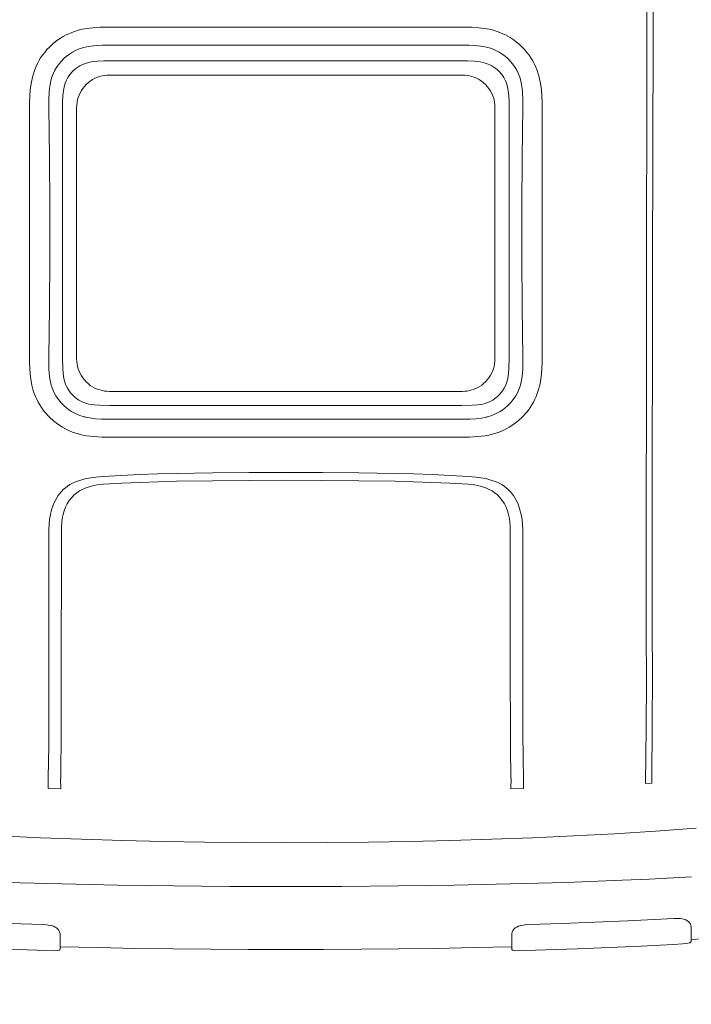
# Model space of a CAD drawing. Header units: millimetres. Extents: x 2204655785 to 2205143108, y 485765510 to 486291538.
# Tile 95 of 156: x 2204986560 to 2204987578, y 486181440 to 486182934. Entities that reach past the tile are written whole.
import ezdxf
from ezdxf.enums import TextEntityAlignment as Align
from ezdxf.lldxf.tags import DXFTag

# ---------------------------------------------------------------- set-up
doc = ezdxf.new("R2010")
doc.units = ezdxf.units.MM
doc.linetypes.add('НЕВИДИМАЯX2', pattern=[19.05, 12.7, -6.35])
for name, color, linetype in [('206ППР Панелевоз', 7, 'Continuous'), ('ППР_Автокран СКАТ-40', 7, 'Continuous'), ('ППР_Автокран_Опасная зона', 1, 'Continuous'), ('ППР_Опасная зона от крана', 1, 'Continuous'), ('ППР_Разрез', 5, 'Continuous'), ('ППР_Стрела', 7, 'Continuous')]:
    doc.layers.add(name, color=color, linetype=linetype)
doc.styles.add('ППРк_М1-1', font='GOST_Common Italic.ttf', dxfattribs={"height": 800})
doc.styles.add('ППРк_М1-1кран', font='GOST_Common Italic.ttf', dxfattribs={"width": 0.8, "height": 600})
tags = doc.linetypes.add('опасная зона_Кран', pattern='A,30,-8,4,-8,30,-8,4,-8,30,-8,4,[230,Bbox.shx,S=2.5,R=0,X=0,Y=-10],-6', length=148).pattern_tags.tags
tags[24] = DXFTag(74, 5)

# ---------------------------------------------------------------- blocks, each defined once
blk = doc.blocks.new('*U374')
at = {"layer": 'ППР_Опасная зона от крана', "linetype": 'опасная зона_Кран', "lineweight": 80, "ltscale": 100}
blk.add_arc((29475, 0), 54570, 270, 90, dxfattribs=at)
at = {"layer": 'ППР_Стрела', "linetype": 'НЕВИДИМАЯX2', "lineweight": 50, "ltscale": 100}
blk.add_arc((29475, 0), 38700, 270, 90, dxfattribs=at)
at = {"layer": 'ППР_Стрела', "linetype": 'Continuous', "lineweight": 100}
blk.add_arc((29475, 0), 35000, 270, 90, dxfattribs=at)
at = {"style": 'ППРк_М1-1', "width": 0.8}
for tag, p, height, flags in [('ОПАСНАЯ_ЗОНА', (25480.86, 21929.55), 800, 1), ('ОТЛЕТ_ГРУЗА', (25413.72, 20678.22), 800, 1), ('Кол-во_элементов', (2695.66, -1978.25), 1200, 8)]:
    blk.add_attdef(tag, p, '', height=height, dxfattribs=dict(at, flags=flags))
at = {"style": 'ППРк_М1-1', "width": 0.8, "flags": 8}
blk.add_attdef('МАРКА_КРАНА', text='', height=1200, dxfattribs=at).set_placement((8837.5, 818.17), align=Align.CENTER)
blk.add_attdef('ВЫСОТА', text='', height=1200, dxfattribs=at).set_placement((9134.89, -8454.02), align=Align.MIDDLE_CENTER)
at = {"layer": 'Defpoints', "style": 'ППРк_М1-1', "width": 0.8, "flags": 1}
for tag, p in [('МАКСИМАЛЬНАЯ_ДЛИНА_ГРУЗА', (25470.43, 19233.22)), ('ШИРИНА_ГРУЗА', (25397.01, 17803.51))]:
    blk.add_attdef(tag, p, '', height=800, dxfattribs=at)
at = {"layer": 'ППР_Разрез', "style": 'ППРк_М1-1кран', "width": 0.8, "flags": 8}
for tag, p in [('РАЗРЕЗ2', (-1027.85, 55181.17)), ('РАЗРЕЗ', (-1731.87, -54129.29))]:
    blk.add_attdef(tag, p, '', height=800, dxfattribs=at)
at = {"layer": 'ППР_Стрела', "style": 'ППРк_М1-1кран', "width": 0.8, "flags": 8}
for tag, p in [('ВЫСОТА_КРЮКА_ГОРИЗ', (-22781.64, 24557.61)), ('ВЫСОТА_КРЮКА_НАКЛ', (-23522.06, 23711.4)), ('ГАБАРИТ_СТРЕЛЫ', (-25019.84, 21408.72)), ('ВЫЛЕТ', (-19745.38, 16966.54))]:
    blk.add_attdef(tag, p, '', height=800, rotation=317, dxfattribs=at)
blk = doc.blocks.new('*U420')
at = {"layer": 'ППР_Опасная зона от крана', "linetype": 'опасная зона_Кран', "lineweight": 80, "ltscale": 100}
blk.add_arc((135, 0), 50270, 90, 270, dxfattribs=at)
at = {"layer": 'ППР_Стрела', "linetype": 'НЕВИДИМАЯX2', "lineweight": 50, "ltscale": 100}
blk.add_arc((135, 0), 38700, 90, 270, dxfattribs=at)
at = {"layer": 'ППР_Стрела', "linetype": 'Continuous', "lineweight": 100}
blk.add_arc((135, 0), 30700, 90, 270, dxfattribs=at)
at = {"style": 'ППРк_М1-1', "width": 0.8}
for tag, p, height, flags in [('ОПАСНАЯ_ЗОНА', (25480.86, 21929.55), 800, 1), ('ОТЛЕТ_ГРУЗА', (25413.72, 20678.22), 800, 1), ('Кол-во_элементов', (2695.66, -1978.25), 1200, 8)]:
    blk.add_attdef(tag, p, '', height=height, dxfattribs=dict(at, flags=flags))
at = {"style": 'ППРк_М1-1', "width": 0.8, "flags": 8}
blk.add_attdef('МАРКА_КРАНА', text='', height=1200, dxfattribs=at).set_placement((8837.5, 818.17), align=Align.CENTER)
blk.add_attdef('ВЫСОТА', text='', height=1200, dxfattribs=at).set_placement((9134.89, -8454.02), align=Align.MIDDLE_CENTER)
at = {"layer": 'Defpoints', "style": 'ППРк_М1-1', "width": 0.8, "flags": 1}
for tag, p in [('МАКСИМАЛЬНАЯ_ДЛИНА_ГРУЗА', (25470.43, 19233.22)), ('ШИРИНА_ГРУЗА', (25397.01, 17803.51))]:
    blk.add_attdef(tag, p, '', height=800, dxfattribs=at)
at = {"layer": 'ППР_Разрез', "style": 'ППРк_М1-1кран', "width": 0.8, "flags": 8}
for tag, p in [('РАЗРЕЗ2', (-1027.85, 55181.17)), ('РАЗРЕЗ', (-1731.87, -54129.29))]:
    blk.add_attdef(tag, p, '', height=800, dxfattribs=at)
at = {"layer": 'ППР_Стрела', "style": 'ППРк_М1-1кран', "width": 0.8, "flags": 8}
for tag, p in [('ВЫСОТА_КРЮКА_ГОРИЗ', (-19652.89, 21607.87)), ('ГАБАРИТ_СТРЕЛЫ', (-25019.84, 21408.72)), ('ВЫСОТА_КРЮКА_НАКЛ', (-20393.31, 20761.66)), ('ВЫЛЕТ', (-16616.63, 14016.8))]:
    blk.add_attdef(tag, p, '', height=800, rotation=317, dxfattribs=at)
blk = doc.blocks.new('*U53')
at = {"layer": '206ППР Панелевоз', "lineweight": 5}
for p, q in [((11447.2, 656.7), (11449.3, 618.2)), ((11280.4, 626.1), (11285, 564.1)), ((11354.5, 619), (11357.7, 554.5)), ((11420.9, 612.8), (11419.7, 610.5)), ((11422.3, 614.6), (11420.9, 612.8)), ((11423.8, 616), (11422.3, 614.6)), ((11426.1, 617.3), (11423.8, 616)), ((11428.3, 618), (11426.1, 617.3)), ((11430.6, 618.2), (11428.3, 618)), ((11449.3, 618.2), (11430.6, 618.2)), ((11452.2, 618.2), (11449.3, 618.2)), ((11453.6, 617.5), (11452.2, 618.2)), ((11453.9, 617), (11453.6, 617.5)), ((11454.3, 616.2), (11453.9, 617)), ((11454.9, 613.2), (11454.3, 616.2)), ((11455.8, 605.3), (11454.9, 613.2)), ((11417.6, 601.8), (11417.4, 598.6)), ((11417.4, 598.6), (11417.5, 591.9)), ((11418.1, 605), (11417.6, 601.8)), ((11418.8, 607.9), (11418.1, 605)), ((11419.7, 610.5), (11418.8, 607.9)), ((11456.8, 591.5), (11455.8, 605.3)), ((11417.5, 591.9), (11420.8, 522.5)), ((11459.3, 542.5), (11456.8, 591.5)), ((9657.6, 560.6), (10076.9, 560.6)), ((10076.9, 560.6), (10432.4, 559.9)), ((10432.4, 559.9), (10845.4, 559.4)), ((10845.4, 559.4), (10876.3, 559.4)), ((10876.3, 559.4), (10983.1, 559.4)), ((10876.3, 559.4), (10876.3, 559.4)), ((10983.1, 559.4), (11043.2, 559.7)), ((11043.2, 559.7), (11128.3, 559.4)), ((11128.3, 559.4), (11202.8, 558.7)), ((11202.8, 558.7), (11212.2, 558.7)), ((11212.2, 558.7), (11212.6, 549.3)), ((11285, 564.1), (11288.9, 502)), ((11357.7, 554.5), (11359.5, 513.8)), ((10139.9, 551.2), (9654.3, 551.2)), ((10439.5, 550.7), (10139.9, 551.2)), ((10985.6, 550.2), (10439.5, 550.7)), ((11055.7, 550.5), (10985.6, 550.2)), ((11127.6, 550.1), (11055.7, 550.5)), ((11212.6, 549.3), (11127.6, 550.1)), ((11212.6, 549.3), (11212.6, 549.3)), ((11462.1, 482.2), (11459.3, 542.5)), ((11359.5, 513.8), (11362.6, 428.8)), ((11420.8, 522.5), (11423, 472.5)), ((11288.9, 502), (11292.2, 439.9)), ((11463.5, 445.7), (11462.1, 482.2)), ((11462.1, 482.2), (11462.1, 482.2)), ((11423, 472.5), (11424.9, 422.5)), ((11292.2, 439.9), (11295, 377.8)), ((11466.2, 366.9), (11463.5, 445.7)), ((11362.6, 428.8), (11365.1, 343.9)), ((11424.9, 422.5), (11426.6, 372.5)), ((10141.4, 388), (10151, 390)), ((10151, 390), (10160.7, 391.2)), ((10160.7, 391.2), (10170.4, 391.9)), ((10170.4, 391.9), (10180.2, 392.2)), ((10180.2, 392.2), (10197.6, 392.3)), ((10197.6, 392.3), (10574.1, 392.3)), ((10574.1, 392.3), (10582.8, 392)), ((10582.8, 392), (10591.4, 391.4)), ((10591.4, 391.4), (10599.9, 390.4)), ((10599.9, 390.4), (10608.4, 388.8)), ((10608.4, 388.8), (10616.8, 386.6)), ((10108.1, 372.5), (10112.4, 375.5)), ((10112.4, 375.5), (10116.9, 378.2)), ((10116.9, 378.2), (10121.6, 380.7)), ((10121.6, 380.7), (10126.4, 382.9)), ((10126.4, 382.9), (10131.3, 384.9)), ((10131.3, 384.9), (10136.3, 386.5)), ((10136.3, 386.5), (10141.4, 388)), ((10616.8, 386.6), (10621.3, 385.1)), ((10621.3, 385.1), (10625.7, 383.4)), ((10625.7, 383.4), (10630, 381.4)), ((10630, 381.4), (10634.3, 379.3)), ((10634.3, 379.3), (10638.4, 376.9)), ((10638.4, 376.9), (10642.4, 374.4)), ((10642.4, 374.4), (10646.3, 371.6)), ((11295, 377.8), (11297.3, 315.6)), ((10087.9, 353.2), (10092.6, 358.8)), ((10092.6, 358.8), (10096, 362.3)), ((10096, 362.3), (10099.8, 365.9)), ((10096, 362.3), (10096, 362.3)), ((10099.8, 365.9), (10103.9, 369.3)), ((10103.9, 369.3), (10108.1, 372.5)), ((10136.3, 356.4), (10141.7, 358.4)), ((10141.7, 358.4), (10147.2, 360)), ((10147.2, 360), (10152.8, 361.2)), ((10152.8, 361.2), (10158.5, 362.1)), ((10158.5, 362.1), (10164.2, 362.7)), ((10164.2, 362.7), (10175.7, 363.2)), ((10175.7, 363.2), (10187.2, 363.2)), ((10187.2, 363.2), (10263.1, 362.2)), ((10263.1, 362.2), (10338.9, 361.8)), ((10338.9, 361.8), (10414.7, 361.8)), ((10414.7, 361.8), (10490.5, 362.2)), ((10490.5, 362.2), (10566.2, 363.2)), ((10566.2, 363.2), (10566.2, 363.2)), ((10566.2, 363.2), (10575.7, 363.2)), ((10575.7, 363.2), (10585.1, 362.9)), ((10585.1, 362.9), (10594.5, 362.1)), ((10594.5, 362.1), (10599.2, 361.5)), ((10599.2, 361.5), (10603.8, 360.6)), ((10603.8, 360.6), (10608.4, 359.4)), ((10608.4, 359.4), (10612.8, 358)), ((10646.3, 371.6), (10650, 368.6)), ((10650, 368.6), (10657.1, 362.3)), ((10657.1, 362.3), (10657.1, 362.3)), ((10657.1, 362.3), (10662.8, 356.1)), ((10790.4, 356.4), (10797.6, 358.8)), ((10797.6, 358.8), (10805, 360.6)), ((10805, 360.6), (10812.4, 361.9)), ((10812.4, 361.9), (10820, 362.7)), ((10820, 362.7), (10827.6, 362.9)), ((10827.6, 362.9), (11066.3, 363)), ((10827.6, 362.9), (10827.6, 362.9)), ((11066.3, 363), (11133.2, 363.1)), ((11133.2, 363.1), (11175.8, 363.5)), ((11175.8, 363.5), (11204.3, 363.9)), ((11204.3, 363.9), (11204.3, 363.9)), ((11204.3, 363.9), (11220.1, 363.9)), ((11220.1, 363.9), (11220.7, 345)), ((11426.6, 372.5), (11426.9, 366.9)), ((11426.9, 366.9), (11427.3, 364.2)), ((11427.3, 364.2), (11428.3, 359.4)), ((11428.3, 359.4), (11429.3, 356.5)), ((11466.3, 356.2), (11466.2, 366.9)), ((10077.6, 337), (10081.3, 343.7)), ((10081.3, 343.7), (10084.4, 348.5)), ((10084.4, 348.5), (10087.9, 353.2)), ((10112.9, 339.8), (10118.4, 345)), ((10118.4, 345), (10123.2, 348.8)), ((10123.2, 348.8), (10127.1, 351.5)), ((10127.1, 351.5), (10131.1, 353.9)), ((10131.1, 353.9), (10136.3, 356.4)), ((10131.1, 353.9), (10131.1, 353.9)), ((10612.8, 358), (10619, 355.4)), ((10619, 355.4), (10624.8, 352.3)), ((10624.8, 352.3), (10630.3, 348.6)), ((10630.3, 348.6), (10635.4, 344.4)), ((10635.4, 344.4), (10640.2, 339.8)), ((10662.8, 356.1), (10667.9, 349.5)), ((10667.9, 349.5), (10672.5, 342.5)), ((10766.9, 341), (10769.7, 343.9)), ((10769.7, 343.9), (10772.8, 346.5)), ((10772.8, 346.5), (10776.1, 348.9)), ((10776.1, 348.9), (10779.5, 351.1)), ((10779.5, 351.1), (10783, 353.1)), ((10783, 353.1), (10786.7, 354.8)), ((10786.7, 354.8), (10790.4, 356.4)), ((10816.8, 343.6), (10810.9, 342.8)), ((10822.8, 344), (10816.8, 343.6)), ((10828.8, 344.1), (10822.8, 344)), ((11021.9, 344.1), (10828.8, 344.1)), ((11156.7, 344.4), (11021.9, 344.1)), ((11204.9, 345), (11156.7, 344.4)), ((11220.7, 345.1), (11204.9, 345.2)), ((11204.9, 345.2), (11204.9, 345)), ((11220.7, 345), (11220.7, 345.1)), ((11365.1, 343.9), (11366.9, 258.9)), ((11429.3, 356.5), (11430.4, 353.9)), ((11430.4, 353.9), (11431.8, 351.7)), ((11431.8, 351.7), (11433.7, 349.6)), ((11433.7, 349.6), (11435.7, 348)), ((11435.7, 348), (11437.7, 347)), ((11437.7, 347), (11440.6, 346.3)), ((11440.6, 346.3), (11442, 346.2)), ((11442, 346.2), (11460.2, 346.2)), ((11460.2, 346.2), (11461.6, 289.2)), ((11460.2, 346.2), (11464, 346.2)), ((11464, 346.2), (11464.8, 346.6)), ((11464.8, 346.6), (11465.1, 346.8)), ((11465.1, 346.8), (11465.5, 347.4)), ((11465.5, 347.4), (11466, 350.5)), ((11466, 350.5), (11466.3, 356.2)), ((10073.8, 328.4), (10075.6, 332.8)), ((10075.6, 332.8), (10077.6, 337)), ((10103.6, 327.2), (10106.5, 331.7)), ((10106.5, 331.7), (10110.4, 336.9)), ((10110.4, 336.9), (10112.9, 339.8)), ((10132.9, 327.2), (10137.6, 331.2)), ((10137.6, 331.2), (10142.1, 334.3)), ((10142.1, 334.3), (10147, 336.9)), ((10147, 336.9), (10150.6, 338.2)), ((10150.6, 338.2), (10154.2, 339.4)), ((10154.2, 339.4), (10161.7, 340.9)), ((10161.7, 340.9), (10170, 341.9)), ((10170, 341.9), (10179.3, 342.3)), ((10179.3, 342.3), (10188.5, 342.4)), ((10188.5, 342.4), (10567.8, 342.4)), ((10188.5, 342.4), (10188.5, 342.4)), ((10567.8, 342.4), (10583.2, 342.1)), ((10583.2, 342.1), (10590.8, 341.4)), ((10590.8, 341.4), (10598.4, 340.3)), ((10598.4, 340.3), (10602.1, 339.4)), ((10602.1, 339.4), (10605.8, 338.3)), ((10605.8, 338.3), (10609.7, 336.7)), ((10609.7, 336.7), (10613.4, 334.8)), ((10613.4, 334.8), (10617, 332.5)), ((10617, 332.5), (10620.3, 330)), ((10620.3, 330), (10623.5, 327.2)), ((10640.2, 339.8), (10643.2, 336.3)), ((10643.2, 336.3), (10646, 332.6)), ((10646, 332.6), (10648.5, 328.8)), ((10648.5, 328.8), (10650.8, 324.8)), ((10672.5, 342.5), (10676.4, 335.1)), ((10676.4, 335.1), (10679.7, 327.4)), ((10757.2, 327), (10759.5, 331.3)), ((10759.5, 331.3), (10761.7, 334.7)), ((10761.7, 334.7), (10764.2, 338)), ((10764.2, 338), (10766.9, 341)), ((10783.4, 332), (10778.8, 328.3)), ((10788.4, 335.2), (10783.4, 332)), ((10793.7, 337.9), (10788.4, 335.2)), ((10799.3, 340), (10793.7, 337.9)), ((10805, 341.6), (10799.3, 340)), ((10810.9, 342.8), (10805, 341.6)), ((10067.7, 305.7), (10069.5, 315)), ((10069.5, 315), (10072.1, 324)), ((10072.1, 324), (10073.8, 328.4)), ((10096, 307.9), (10097.8, 314.1)), ((10097.8, 314.1), (10099.3, 318.3)), ((10099.3, 318.3), (10101.1, 322.4)), ((10101.1, 322.4), (10103.6, 327.2)), ((10122.3, 311.9), (10124.4, 316.1)), ((10124.4, 316.1), (10126.2, 319.1)), ((10126.2, 319.1), (10128.2, 322)), ((10128.2, 322), (10130.4, 324.6)), ((10130.4, 324.6), (10132.9, 327.2)), ((10161.9, 313.6), (10158.7, 311.5)), ((10165.3, 315.5), (10161.9, 313.6)), ((10168.8, 317.1), (10165.3, 315.5)), ((10172.4, 318.5), (10168.8, 317.1)), ((10176.1, 319.5), (10172.4, 318.5)), ((10179.8, 320.3), (10176.1, 319.5)), ((10183.7, 320.7), (10179.8, 320.3)), ((10187.5, 320.9), (10183.7, 320.7)), ((10378.2, 320.9), (10187.5, 320.9)), ((10568.9, 320.9), (10378.2, 320.9)), ((10378.2, 320.9), (10378.2, 320.9)), ((10572.7, 320.7), (10568.9, 320.9)), ((10576.5, 320.3), (10572.7, 320.7)), ((10580.3, 319.5), (10576.5, 320.3)), ((10584, 318.5), (10580.3, 319.5)), ((10587.6, 317.1), (10584, 318.5)), ((10591.1, 315.5), (10587.6, 317.1)), ((10594.5, 313.6), (10591.1, 315.5)), ((10597.7, 311.5), (10594.5, 313.6)), ((10623.5, 327.2), (10626.3, 324.2)), ((10626.3, 324.2), (10628.9, 320.9)), ((10628.9, 320.9), (10631.2, 317.5)), ((10631.2, 317.5), (10633.2, 313.8)), ((10633.2, 313.8), (10634.9, 310)), ((10650.8, 324.8), (10652.8, 320.6)), ((10652.8, 320.6), (10654.4, 316.3)), ((10654.4, 316.3), (10656.5, 309.7)), ((10679.7, 327.4), (10681.5, 322.1)), ((10681.5, 322.1), (10683.1, 316.8)), ((10683.1, 316.8), (10684.3, 311.4)), ((10752.1, 313.2), (10753.5, 317.9)), ((10753.5, 317.9), (10755.2, 322.5)), ((10755.2, 322.5), (10757.2, 327)), ((10769.1, 316.5), (10766.8, 312.3)), ((10771.7, 320.4), (10769.1, 316.5)), ((10774.6, 324.1), (10771.7, 320.4)), ((10778.8, 328.3), (10774.6, 324.1)), ((11297.3, 315.6), (11299.2, 253.5)), ((10066.5, 296.4), (10067.7, 305.7)), ((10093.4, 290.2), (10094.4, 299.6)), ((10094.4, 299.6), (10095.3, 305.6)), ((10095.3, 305.6), (10096, 307.9)), ((10096, 307.9), (10096, 307.9)), ((10118.5, 298.5), (10119.4, 303.1)), ((10119.4, 303.1), (10120.7, 307.6)), ((10120.7, 307.6), (10122.3, 311.9)), ((10147.5, 300.2), (10145.3, 296.7)), ((10150, 303.4), (10147.5, 300.2)), ((10152.8, 306.5), (10150, 303.4)), ((10155.7, 309.1), (10152.8, 306.5)), ((10158.7, 311.5), (10155.7, 309.1)), ((10600.7, 309.1), (10597.7, 311.5)), ((10603.5, 306.5), (10600.7, 309.1)), ((10606.3, 303.4), (10603.5, 306.5)), ((10608.9, 300.2), (10606.3, 303.4)), ((10611.1, 296.7), (10608.9, 300.2)), ((10634.9, 310), (10636.2, 306.2)), ((10636.2, 306.2), (10637.2, 302.3)), ((10637.2, 302.3), (10637.9, 298.4)), ((10656.5, 309.7), (10656.7, 308.4)), ((10656.7, 308.4), (10657.1, 307.7)), ((10657.1, 307.7), (10657.1, 307.7)), ((10657.1, 307.7), (10657.5, 306.7)), ((10657.5, 306.7), (10658.6, 300.1)), ((10658.6, 300.1), (10659.5, 292.3)), ((10684.3, 311.4), (10685.3, 305.9)), ((10685.3, 305.9), (10686.1, 300.4)), ((10686.1, 300.4), (10686.7, 294.4)), ((10748.1, 292), (10749.7, 303)), ((10749.7, 303), (10750.9, 308.4)), ((10750.9, 308.4), (10752.1, 313.2)), ((10761.9, 299), (10760.8, 294.4)), ((10763.2, 303.6), (10761.9, 299)), ((10764.9, 308), (10763.2, 303.6)), ((10766.8, 312.3), (10764.9, 308)), ((10065.7, 270.5), (10065.9, 286)), ((10065.9, 286), (10066.5, 296.4)), ((10093, 281.7), (10093.4, 290.2)), ((10117, 279.8), (10117.4, 289.2)), ((10117.4, 289.2), (10117.8, 293.8)), ((10117.8, 293.8), (10118.5, 298.5)), ((10140.5, 285.8), (10139.6, 282.3)), ((10141.7, 289.2), (10140.5, 285.8)), ((10143.3, 293), (10141.7, 289.2)), ((10145.3, 296.7), (10143.3, 293)), ((10613.1, 293), (10611.1, 296.7)), ((10614.7, 289.2), (10613.1, 293)), ((10615.9, 285.8), (10614.7, 289.2)), ((10616.8, 282.3), (10615.9, 285.8)), ((10637.9, 298.4), (10638.5, 294.4)), ((10638.5, 294.4), (10639.1, 286.5)), ((10639.1, 286.5), (10639.4, 270.5)), ((10659.5, 292.3), (10660, 283.3)), ((10686.7, 294.4), (10687.3, 282.5)), ((10747.1, 280.8), (10748.1, 292)), ((10760, 289.7), (10759, 280.1)), ((10760.8, 294.4), (10760, 289.7)), ((11461.6, 289.2), (11462.7, 232.1)), ((10065.7, -263), (10065.7, 270.5)), ((10092.9, 270.5), (10093, 281.7)), ((10092.9, -263), (10092.9, 270.5)), ((10117, 270.5), (10117, 279.8)), ((10117, -263), (10117, 270.5)), ((10138.5, 275.1), (10138.4, 271.5)), ((10138.4, 271.5), (10138.4, -264)), ((10138.9, 278.7), (10138.5, 275.1)), ((10139.6, 282.3), (10138.9, 278.7)), ((10617.5, 278.7), (10616.8, 282.3)), ((10617.9, 275.1), (10617.5, 278.7)), ((10618, 271.5), (10617.9, 275.1)), ((10618, -264), (10618, 271.5)), ((10639.4, 270.5), (10639.4, -263)), ((10660, 283.3), (10660.1, 270.5)), ((10660.1, 270.5), (10660.1, -263)), ((10687.3, 282.5), (10687.4, 270.5)), ((10687.4, 270.5), (10687.4, -263)), ((10745.4, 253.1), (10747.1, 280.8)), ((10759, 280.1), (10757.3, 252.5)), ((11366.9, 258.9), (11368.1, 173.9)), ((10744.1, 225.4), (10745.4, 253.1)), ((10757.3, 252.5), (10756, 224.9)), ((11299.2, 253.5), (11300.6, 191.3)), ((10743.2, 197.8), (10744.1, 225.4)), ((10756, 224.9), (10755.1, 197.3)), ((11462.7, 232.1), (11463.6, 175.1)), ((10742.4, 170), (10743.2, 197.8)), ((10755.1, 197.3), (10754.3, 169.7)), ((11300.6, 191.3), (11301.7, 129.1)), ((10741.6, 114.6), (10742.4, 170)), ((10754.3, 169.7), (10753.5, 114.4)), ((11368.1, 173.9), (11368.8, 88.9)), ((11463.6, 175.1), (11464.1, 118)), ((11301.7, 129.1), (11302.3, 66.9)), ((10741.1, 59.2), (10741.6, 114.6)), ((10753.5, 114.4), (10753.1, 59.1)), ((11464.1, 118), (11464.5, 61)), ((11368.8, 88.9), (11369, 3.9)), ((11302.3, 66.9), (11302.5, 4.7)), ((11464.5, 61), (11464.6, 3.9)), ((10741, 3.7), (10741.1, 59.2)), ((10753.1, 59.1), (10752.9, 3.7)), ((10741.1, -51.7), (10741, 3.7)), ((10752.9, 3.7), (10753.1, -51.6)), ((11302.5, 4.7), (11302.3, -57.4)), ((11369, 3.9), (11368.8, -81.1)), ((11369, 3.9), (11369, 3.9)), ((11464.6, 3.9), (11464.5, -53.2)), ((10741.6, -107.1), (10741.1, -51.7)), ((10753.1, -51.6), (10753.5, -106.9)), ((11302.3, -57.4), (11301.7, -119.6)), ((11464.5, -53.2), (11464.1, -110.2)), ((11368.8, -81.1), (11368.1, -166.1)), ((10742.4, -162.6), (10741.6, -107.1)), ((10753.5, -106.9), (10754.3, -162.2)), ((11464.1, -110.2), (11463.6, -167.3)), ((11301.7, -119.6), (11300.6, -181.8)), ((10743.2, -190.3), (10742.4, -162.6)), ((10754.3, -162.2), (10755.1, -189.8)), ((11368.1, -166.1), (11366.9, -251.1)), ((11463.6, -167.3), (11462.7, -224.3)), ((10744.1, -218), (10743.2, -190.3)), ((10755.1, -189.8), (10756, -217.4)), ((11300.6, -181.8), (11299.2, -244)), ((10745.4, -245.6), (10744.1, -218)), ((10756, -217.4), (10757.3, -245)), ((11462.7, -224.3), (11461.6, -281.4)), ((10747.1, -273.5), (10745.4, -245.6)), ((10757.3, -245), (10759, -272.6)), ((11299.2, -244), (11297.3, -306.2)), ((11366.9, -251.1), (11365.1, -336.1)), ((10065.9, -278.5), (10065.7, -263)), ((10093, -274.2), (10092.9, -263)), ((10117, -272.3), (10117, -263)), ((10138.4, -264), (10138.5, -267.6)), ((10138.5, -267.6), (10138.9, -271.3)), ((10617.5, -271.3), (10617.9, -267.6)), ((10617.9, -267.6), (10618, -264)), ((10639.4, -263), (10639.1, -279)), ((10660.1, -263), (10660, -275.8)), ((10687.4, -263), (10687.3, -275)), ((10066.5, -288.9), (10065.9, -278.5)), ((10093.4, -282.7), (10093, -274.2)), ((10094.4, -292.1), (10093.4, -282.7)), ((10117.4, -281.7), (10117, -272.3)), ((10117.8, -286.4), (10117.4, -281.7)), ((10138.9, -271.3), (10139.6, -274.8)), ((10139.6, -274.8), (10140.5, -278.3)), ((10140.5, -278.3), (10141.7, -281.8)), ((10141.7, -281.8), (10143.3, -285.6)), ((10613.1, -285.6), (10614.7, -281.8)), ((10614.7, -281.8), (10615.9, -278.3)), ((10615.9, -278.3), (10616.8, -274.8)), ((10616.8, -274.8), (10617.5, -271.3)), ((10639.1, -279), (10638.5, -287)), ((10660, -275.8), (10659.5, -284.8)), ((10687.3, -275), (10686.7, -287)), ((10748.1, -284.5), (10747.1, -273.5)), ((10759, -272.6), (10760, -282.2)), ((10760, -282.2), (10760.8, -286.9)), ((11461.6, -281.4), (11460.2, -338.4)), ((10067.7, -298.2), (10066.5, -288.9)), ((10069.5, -307.5), (10067.7, -298.2)), ((10095.3, -298.1), (10094.4, -292.1)), ((10096, -300.4), (10095.3, -298.1)), ((10118.5, -291), (10117.8, -286.4)), ((10119.4, -295.6), (10118.5, -291)), ((10120.7, -300.1), (10119.4, -295.6)), ((10143.3, -285.6), (10145.3, -289.2)), ((10145.3, -289.2), (10147.5, -292.7)), ((10147.5, -292.7), (10150, -296)), ((10150, -296), (10152.8, -299)), ((10603.5, -299), (10606.3, -296)), ((10606.3, -296), (10608.9, -292.7)), ((10608.9, -292.7), (10611.1, -289.2)), ((10611.1, -289.2), (10613.1, -285.6)), ((10637.2, -294.8), (10636.2, -298.7)), ((10637.9, -290.9), (10637.2, -294.8)), ((10638.5, -287), (10637.9, -290.9)), ((10657.9, -297), (10657.4, -299.5)), ((10658.8, -291.1), (10657.9, -297)), ((10659.5, -284.8), (10658.8, -291.1)), ((10685.3, -298.4), (10684.3, -303.9)), ((10686.1, -292.9), (10685.3, -298.4)), ((10686.7, -287), (10686.1, -292.9)), ((10749.7, -295.5), (10748.1, -284.5)), ((10750.9, -301), (10749.7, -295.5)), ((10760.8, -286.9), (10761.9, -291.5)), ((10761.9, -291.5), (10763.2, -296.1)), ((10763.2, -296.1), (10764.9, -300.5)), ((10072.1, -316.5), (10069.5, -307.5)), ((10097.1, -304.4), (10096, -300.4)), ((10096, -300.4), (10096, -300.4)), ((10099.3, -310.8), (10097.1, -304.4)), ((10101.1, -314.9), (10099.3, -310.8)), ((10122.3, -304.5), (10120.7, -300.1)), ((10124.4, -308.6), (10122.3, -304.5)), ((10126.2, -311.6), (10124.4, -308.6)), ((10128.2, -314.5), (10126.2, -311.6)), ((10152.8, -299), (10155.7, -301.6)), ((10155.7, -301.6), (10158.7, -304)), ((10158.7, -304), (10161.9, -306.1)), ((10161.9, -306.1), (10165.3, -308)), ((10165.3, -308), (10168.8, -309.6)), ((10168.8, -309.6), (10172.4, -311)), ((10172.4, -311), (10176.1, -312)), ((10176.1, -312), (10179.8, -312.8)), ((10179.8, -312.8), (10183.7, -313.2)), ((10183.7, -313.2), (10187.5, -313.4)), ((10187.5, -313.4), (10568.9, -313.4)), ((10568.9, -313.4), (10572.7, -313.2)), ((10572.7, -313.2), (10576.5, -312.8)), ((10576.5, -312.8), (10580.3, -312)), ((10580.3, -312), (10584, -311)), ((10584, -311), (10587.6, -309.6)), ((10587.6, -309.6), (10591.1, -308)), ((10591.1, -308), (10594.5, -306.1)), ((10594.5, -306.1), (10597.7, -304)), ((10597.7, -304), (10600.7, -301.6)), ((10600.7, -301.6), (10603.5, -299)), ((10628.9, -313.4), (10626.3, -316.7)), ((10631.2, -310), (10628.9, -313.4)), ((10633.2, -306.3), (10631.2, -310)), ((10634.9, -302.5), (10633.2, -306.3)), ((10636.2, -298.7), (10634.9, -302.5)), ((10652.8, -313.1), (10650.8, -317.3)), ((10654.4, -308.8), (10652.8, -313.1)), ((10656.5, -302.2), (10654.4, -308.8)), ((10656.7, -300.9), (10656.5, -302.2)), ((10657.1, -300.2), (10656.7, -300.9)), ((10657.4, -299.5), (10657.1, -300.2)), ((10657.1, -300.2), (10657.1, -300.2)), ((10683.1, -309.3), (10681.5, -314.6)), ((10684.3, -303.9), (10683.1, -309.3)), ((10752.1, -305.7), (10750.9, -301)), ((10753.5, -310.4), (10752.1, -305.7)), ((10755.2, -315), (10753.5, -310.4)), ((10764.9, -300.5), (10766.8, -304.9)), ((10766.8, -304.9), (10769.1, -309)), ((10769.1, -309), (10771.7, -312.9)), ((10771.7, -312.9), (10774.6, -316.6)), ((11297.3, -306.2), (11295, -368.3)), ((10073.8, -320.9), (10072.1, -316.5)), ((10075.6, -325.3), (10073.8, -320.9)), ((10077.6, -329.5), (10075.6, -325.3)), ((10103.6, -319.7), (10101.1, -314.9)), ((10106.5, -324.2), (10103.6, -319.7)), ((10110.4, -329.4), (10106.5, -324.2)), ((10130.4, -317.2), (10128.2, -314.5)), ((10132.9, -319.7), (10130.4, -317.2)), ((10137.6, -323.7), (10132.9, -319.7)), ((10142.1, -326.8), (10137.6, -323.7)), ((10147, -329.4), (10142.1, -326.8)), ((10613.4, -327.3), (10609.7, -329.2)), ((10617, -325), (10613.4, -327.3)), ((10620.3, -322.5), (10617, -325)), ((10623.5, -319.7), (10620.3, -322.5)), ((10626.3, -316.7), (10623.5, -319.7)), ((10646, -325.1), (10643.2, -328.8)), ((10648.5, -321.3), (10646, -325.1)), ((10650.8, -317.3), (10648.5, -321.3)), ((10676.4, -327.6), (10672.5, -335)), ((10679.7, -319.9), (10676.4, -327.6)), ((10681.5, -314.6), (10679.7, -319.9)), ((10757.2, -319.5), (10755.2, -315)), ((10759.5, -323.8), (10757.2, -319.5)), ((10761.7, -327.2), (10759.5, -323.8)), ((10764.2, -330.5), (10761.7, -327.2)), ((10774.6, -316.6), (10778.8, -320.8)), ((10778.8, -320.8), (10783.4, -324.6)), ((10783.4, -324.6), (10788.4, -327.8)), ((10788.4, -327.8), (10793.7, -330.4)), ((10079.8, -333.7), (10077.6, -329.5)), ((10082.8, -338.6), (10079.8, -333.7)), ((10086.1, -343.4), (10082.8, -338.6)), ((10091, -349.5), (10086.1, -343.4)), ((10112.9, -332.3), (10110.4, -329.4)), ((10118.4, -337.5), (10112.9, -332.3)), ((10123.2, -341.3), (10118.4, -337.5)), ((10127.1, -344), (10123.2, -341.3)), ((10150.6, -330.8), (10147, -329.4)), ((10154.2, -331.9), (10150.6, -330.8)), ((10161.7, -333.4), (10154.2, -331.9)), ((10170, -334.4), (10161.7, -333.4)), ((10179.3, -334.8), (10170, -334.4)), ((10188.5, -334.9), (10179.3, -334.8)), ((10567.8, -334.9), (10188.5, -334.9)), ((10583.2, -334.6), (10567.8, -334.9)), ((10590.8, -333.9), (10583.2, -334.6)), ((10598.4, -332.8), (10590.8, -333.9)), ((10602.1, -331.9), (10598.4, -332.8)), ((10605.8, -330.8), (10602.1, -331.9)), ((10609.7, -329.2), (10605.8, -330.8)), ((10630.3, -341.1), (10624.8, -344.8)), ((10635.4, -336.9), (10630.3, -341.1)), ((10640.2, -332.3), (10635.4, -336.9)), ((10643.2, -328.8), (10640.2, -332.3)), ((10667.9, -342.1), (10662.8, -348.7)), ((10672.5, -335), (10667.9, -342.1)), ((10766.9, -333.6), (10764.2, -330.5)), ((10769.7, -336.4), (10766.9, -333.6)), ((10772.8, -339), (10769.7, -336.4)), ((10776.1, -341.5), (10772.8, -339)), ((10779.5, -343.6), (10776.1, -341.5)), ((10793.7, -330.4), (10799.3, -332.5)), ((10799.3, -332.5), (10805, -334.1)), ((10805, -334.1), (10810.9, -335.3)), ((10810.9, -335.3), (10816.8, -336.1)), ((10816.8, -336.1), (10822.8, -336.5)), ((10822.8, -336.5), (10828.8, -336.6)), ((10828.8, -336.6), (11068.6, -336.7)), ((11068.6, -336.7), (11143.2, -336.9)), ((11143.2, -336.9), (11193.7, -337.4)), ((11193.7, -337.4), (11204.9, -337.5)), ((11204.9, -337.5), (11204.9, -337.7)), ((11204.9, -337.7), (11220.7, -337.6)), ((11220.7, -337.5), (11220.1, -356.4)), ((11220.7, -337.6), (11220.7, -337.5)), ((11365.1, -336.1), (11362.6, -421)), ((11431.8, -343.9), (11433.7, -341.8)), ((11433.7, -341.8), (11435.7, -340.2)), ((11435.7, -340.2), (11437.7, -339.2)), ((11437.7, -339.2), (11440.6, -338.5)), ((11440.6, -338.5), (11442, -338.4)), ((11442, -338.4), (11460.2, -338.4)), ((11460.2, -338.4), (11464, -338.4)), ((11464, -338.4), (11464.8, -338.8)), ((11464.8, -338.8), (11465.1, -339)), ((11465.1, -339), (11465.5, -339.6)), ((11465.5, -339.6), (11466, -342.7)), ((11466, -342.7), (11466.3, -348.4)), ((10096, -354.8), (10091, -349.5)), ((10099.8, -358.4), (10096, -354.8)), ((10131.1, -346.4), (10127.1, -344)), ((10136.3, -348.9), (10131.1, -346.4)), ((10141.7, -350.9), (10136.3, -348.9)), ((10147.2, -352.5), (10141.7, -350.9)), ((10152.8, -353.7), (10147.2, -352.5)), ((10158.5, -354.6), (10152.8, -353.7)), ((10164.2, -355.2), (10158.5, -354.6)), ((10175.7, -355.7), (10164.2, -355.2)), ((10187.2, -355.7), (10175.7, -355.7)), ((10263.1, -354.7), (10187.2, -355.7)), ((10338.9, -354.3), (10263.1, -354.7)), ((10414.7, -354.3), (10338.9, -354.3)), ((10490.5, -354.7), (10414.7, -354.3)), ((10566.2, -355.7), (10490.5, -354.7)), ((10575.7, -355.7), (10566.2, -355.7)), ((10566.2, -355.7), (10566.2, -355.7)), ((10585.1, -355.4), (10575.7, -355.7)), ((10594.5, -354.7), (10585.1, -355.4)), ((10599.2, -354), (10594.5, -354.7)), ((10603.8, -353.1), (10599.2, -354)), ((10608.4, -351.9), (10603.8, -353.1)), ((10612.8, -350.5), (10608.4, -351.9)), ((10619, -347.9), (10612.8, -350.5)), ((10624.8, -344.8), (10619, -347.9)), ((10657.1, -354.8), (10650, -361.2)), ((10662.8, -348.7), (10657.1, -354.8)), ((10657.1, -354.8), (10657.1, -354.8)), ((10783, -345.6), (10779.5, -343.6)), ((10786.7, -347.3), (10783, -345.6)), ((10790.4, -348.9), (10786.7, -347.3)), ((10797.6, -351.3), (10790.4, -348.9)), ((10805, -353.1), (10797.6, -351.3)), ((10812.4, -354.4), (10805, -353.1)), ((10820, -355.2), (10812.4, -354.4)), ((10827.6, -355.4), (10820, -355.2)), ((11066.3, -355.5), (10827.6, -355.4)), ((11092.2, -355.5), (11066.3, -355.5)), ((11155.1, -355.8), (11092.2, -355.5)), ((11204.3, -356.4), (11155.1, -355.8)), ((11220.1, -356.4), (11204.3, -356.4)), ((11204.3, -356.4), (11204.3, -356.4)), ((11426.9, -359.1), (11427.3, -356.4)), ((11427.3, -356.4), (11428.3, -351.6)), ((11428.3, -351.6), (11429.3, -348.7)), ((11429.3, -348.7), (11430.4, -346.1)), ((11430.4, -346.1), (11431.8, -343.9)), ((11466.3, -348.4), (11466.2, -359.1)), ((10103.9, -361.8), (10099.8, -358.4)), ((10108.1, -365), (10103.9, -361.8)), ((10112.4, -368), (10108.1, -365)), ((10116.9, -370.7), (10112.4, -368)), ((10121.6, -373.2), (10116.9, -370.7)), ((10126.4, -375.4), (10121.6, -373.2)), ((10634.3, -371.8), (10630, -374)), ((10638.4, -369.4), (10634.3, -371.8)), ((10642.4, -366.9), (10638.4, -369.4)), ((10646.3, -364.1), (10642.4, -366.9)), ((10650, -361.2), (10646.3, -364.1)), ((11295, -368.3), (11292.2, -430.4)), ((11424.9, -414.7), (11426.6, -364.7)), ((11426.6, -364.7), (11426.9, -359.1)), ((11466.2, -359.1), (11463.5, -437.9)), ((10131.3, -377.4), (10126.4, -375.4)), ((10136.3, -379), (10131.3, -377.4)), ((10141.4, -380.5), (10136.3, -379)), ((10151, -382.5), (10141.4, -380.5)), ((10160.7, -383.7), (10151, -382.5)), ((10170.4, -384.4), (10160.7, -383.7)), ((10180.2, -384.7), (10170.4, -384.4)), ((10190, -384.8), (10180.2, -384.7)), ((10574.1, -384.8), (10190, -384.8)), ((10582.8, -384.5), (10574.1, -384.8)), ((10591.4, -383.9), (10582.8, -384.5)), ((10599.9, -382.9), (10591.4, -383.9)), ((10608.4, -381.3), (10599.9, -382.9)), ((10616.8, -379.1), (10608.4, -381.3)), ((10621.3, -377.6), (10616.8, -379.1)), ((10625.7, -375.9), (10621.3, -377.6)), ((10630, -374), (10625.7, -375.9))]:
    blk.add_line(p, q, dxfattribs=at)
blk = doc.blocks.new('*U778')
at = {"layer": 'ППР_Автокран_Опасная зона', "color": 1, "linetype": 'опасная зона_Кран', "lineweight": 80, "ltscale": 100}
blk.add_arc((-3.65, 4.56), 29000, 319.788537, 219.788112, dxfattribs=at)

msp = doc.modelspace()

# ---------------------------------------------------------------- block references
msp.add_blockref('*U374', (2204954762.1, 486208475.8))

# ---------------------------------------------------------------- next in the draw order: block references
at = {"rotation": 270}
msp.add_blockref('*U420', (2205009908.3, 486171614.7), dxfattribs=at)

# ---------------------------------------------------------------- next in the draw order: block references
msp.add_blockref('*U53', (2204986959.3, 486192988), dxfattribs=at)

# ---------------------------------------------------------------- next in the draw order: block references
at = {"layer": 'ППР_Автокран СКАТ-40', "rotation": 180}
msp.add_blockref('*U778', (2204992903.8, 486169018.3), dxfattribs=at)

# ---------------------------------------------------------------- next in the draw order: block references
at = {"layer": 'ППР_Автокран СКАТ-40', "rotation": 270}
msp.add_blockref('*U778', (2204967067.2, 486180827.7), dxfattribs=at)

doc.saveas('drawing.dxf')
